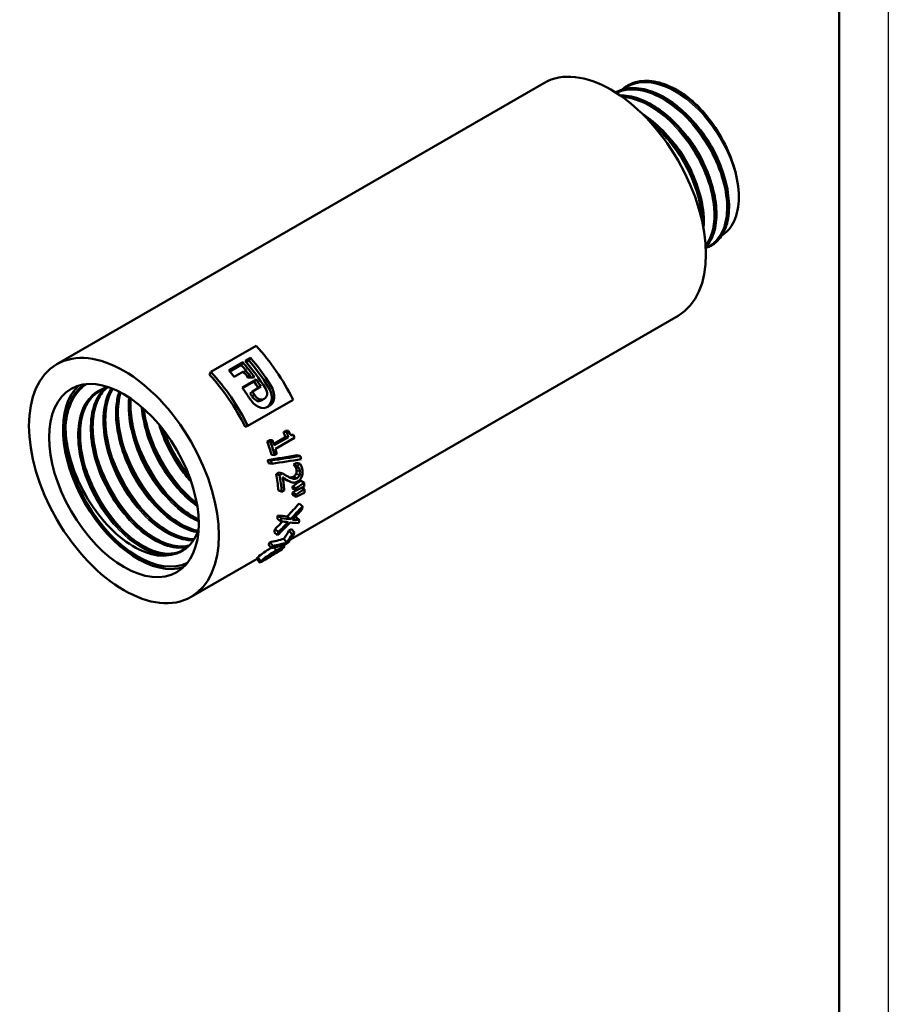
# Model space of a CAD drawing. Header units: millimetres. Extents: x -134 to 755, y -69 to 356.
# Tile 5 of 11: x 122 to 210, y 62 to 162. Entities that reach past the tile are written whole.
import ezdxf

# ---------------------------------------------------------------- set-up
doc = ezdxf.new("R2010")
doc.units = ezdxf.units.MM
for name, color, linetype, lineweight in [('Видимые тонкие (ГОСТ)', 7, 'Continuous', 35), ('Видимый контур (ГОСТ)', 7, 'Continuous', 50), ('Кромка (ГОСТ)', 7, 'Continuous', 50)]:
    doc.layers.add(name, color=color, linetype=linetype, lineweight=lineweight)

# ---------------------------------------------------------------- blocks, each defined once
blk = doc.blocks.new('Рамки ГОСТ_ граница 297x210')
at = {"layer": 'Кромка (ГОСТ)', "lineweight": 25}
blk.add_line((210, 297), (210, 0), dxfattribs=at)
at = {"layer": 'Кромка (ГОСТ)'}
blk.add_line((205, 5), (205, 292), dxfattribs=at)

msp = doc.modelspace()

# ---------------------------------------------------------------- linework, layer by layer
at = {"layer": 'Видимые тонкие (ГОСТ)'}
for p, q in [((146.979, 125.07), (147.211, 125.243)), ((145.33, 124.103), (145.563, 124.276)), ((146.808, 122.962), (147.023, 123.058)), ((149.811, 116.231), (150.161, 116.088)), ((149.856, 116.606), (150.204, 116.475)), ((149.555, 115.944), (149.905, 115.797)), ((147.567, 108.716), (147.776, 108.432)), ((147.739, 108.322), (147.81, 108.212)), ((148.203, 108.572), (148.24, 108.517)), ((145.956, 107.771), (146.235, 107.359)), ((146.468, 107.492), (146.494, 107.452)), ((147.028, 107.901), (147.099, 107.791))]:
    msp.add_line(p, q, dxfattribs=at)
for points, knots in [([(194.61, 146.217), (194.139, 148.271), (193.026, 150.49), (191.561, 152.26), (190.097, 154.029), (188.297, 155.329), (186.637, 155.797), (185.261, 156.185), (183.994, 155.996), (183.062, 155.284)], [8.11048, 8.11048, 8.11048, 8.11048, 8.8815114, 8.8815114, 8.8815114, 9.65231, 9.65231, 9.65231, 10.291803, 10.291803, 10.291803, 10.291803]), ([(191.442, 139.247), (191.829, 139.389), (192.176, 139.609), (192.47, 139.908), (193.393, 140.846), (193.776, 142.54), (193.502, 144.522), (193.227, 146.504), (192.297, 148.75), (190.95, 150.641), (189.566, 152.586), (187.756, 154.131), (186.023, 154.826), (184.68, 155.365), (183.395, 155.388), (182.38, 154.912)], [13.2584405, 13.2584405, 13.2584405, 13.2584405, 13.5030153, 13.5030153, 13.5030153, 14.2725393, 14.2725393, 14.2725393, 15.0418712, 15.0418712, 15.0418712, 15.8327913, 15.8327913, 15.8327913, 16.4458727, 16.4458727, 16.4458727, 16.4458727]), ([(191.43, 139.452), (192.1, 140.334), (192.409, 141.684), (192.275, 143.263), (192.111, 145.204), (191.279, 147.467), (189.992, 149.423), (188.707, 151.378), (186.982, 153.003), (185.277, 153.844), (184.489, 154.233), (183.708, 154.452), (182.98, 154.499)], [19.8586559, 19.8586559, 19.8586559, 19.8586559, 20.4878091, 20.4878091, 20.4878091, 21.2614037, 21.2614037, 21.2614037, 22.0344232, 22.0344232, 22.0344232, 22.3918897, 22.3918897, 22.3918897, 22.3918897]), ([(193.357, 146.294), (193.153, 147.131), (192.835, 147.997), (192.414, 148.839), (191.745, 150.175), (190.82, 151.435), (189.787, 152.433)], [8.12549654, 8.12549654, 8.12549654, 8.12549654, 8.48563642, 8.48563642, 8.48563642, 9.05765388, 9.05765388, 9.05765388, 9.05765388]), ([(191.014, 142.161), (190.934, 143.902), (190.301, 145.944), (189.244, 147.806), (188.355, 149.371), (187.173, 150.794), (185.898, 151.848)], [26.7226081, 26.7226081, 26.7226081, 26.7226081, 27.4314625, 27.4314625, 27.4314625, 28.0272323, 28.0272323, 28.0272323, 28.0272323]), ([(192.073, 145.556), (191.78, 146.741), (191.259, 147.985), (190.554, 149.131), (189.97, 150.081), (189.264, 150.957), (188.5, 151.691)], [14.40927018, 14.40927018, 14.40927018, 14.40927018, 14.91886826, 14.91886826, 14.91886826, 15.34124552, 15.34124552, 15.34124552, 15.34124552]), ([(190.791, 144.814), (190.425, 146.292), (189.695, 147.861), (188.718, 149.219), (188.261, 149.852), (187.753, 150.436), (187.217, 150.95)], [20.69245549, 20.69245549, 20.69245549, 20.69245549, 21.32798654, 21.32798654, 21.32798654, 21.62443082, 21.62443082, 21.62443082, 21.62443082]), ([(128.531, 125.329), (127.86, 124.893), (127.318, 124.242), (126.952, 123.408), (126.617, 122.646), (126.425, 121.738), (126.387, 120.738)], [82.49821775, 82.49821775, 82.49821775, 82.49821775, 82.88325573, 82.88325573, 82.88325573, 83.23529229, 83.23529229, 83.23529229, 83.23529229]), ([(130.677, 125.051), (129.676, 124.822), (128.85, 124.193), (128.321, 123.228), (127.566, 121.847), (127.428, 119.793), (127.931, 117.617), (128.431, 115.453), (129.559, 113.192), (130.995, 111.437), (132.433, 109.68), (134.164, 108.45), (135.705, 108.072), (136.113, 107.972), (136.507, 107.93), (136.88, 107.945)], [82.2803152, 82.2803152, 82.2803152, 82.2803152, 82.8192992, 82.8192992, 82.8192992, 83.5900275, 83.5900275, 83.5900275, 84.3567921, 84.3567921, 84.3567921, 85.124462, 85.124462, 85.124462, 85.3275875, 85.3275875, 85.3275875, 85.3275875]), ([(130.266, 124.854), (129.874, 124.46), (129.557, 123.962), (129.331, 123.373), (128.74, 121.827), (128.788, 119.673), (129.448, 117.486), (130.107, 115.301), (131.369, 113.109), (132.877, 111.495), (134.383, 109.882), (136.118, 108.863), (137.598, 108.706), (138.001, 108.663), (138.384, 108.684), (138.739, 108.766)], [76.3476127, 76.3476127, 76.3476127, 76.3476127, 76.6406478, 76.6406478, 76.6406478, 77.4094628, 77.4094628, 77.4094628, 78.1773124, 78.1773124, 78.1773124, 78.9442894, 78.9442894, 78.9442894, 79.1529583, 79.1529583, 79.1529583, 79.1529583]), ([(131.025, 124.93), (130.749, 124.494), (130.537, 123.983), (130.398, 123.41), (129.986, 121.708), (130.229, 119.47), (131.048, 117.295), (131.867, 115.121), (133.251, 113.033), (134.812, 111.588), (136.315, 110.196), (137.965, 109.414), (139.335, 109.425)], [70.2100235, 70.2100235, 70.2100235, 70.2100235, 70.468299, 70.468299, 70.468299, 71.2355829, 71.2355829, 71.2355829, 72.0024484, 72.0024484, 72.0024484, 72.7408094, 72.7408094, 72.7408094, 72.7408094]), ([(131.809, 124.587), (131.675, 124.18), (131.581, 123.738), (131.529, 123.265), (131.325, 121.394), (131.796, 119.074), (132.799, 116.929), (133.802, 114.787), (135.323, 112.845), (136.934, 111.624), (137.89, 110.9), (138.871, 110.435), (139.778, 110.255)], [64.1173431, 64.1173431, 64.1173431, 64.1173431, 64.3121753, 64.3121753, 64.3121753, 65.0836464, 65.0836464, 65.0836464, 65.8545111, 65.8545111, 65.8545111, 66.311928, 66.311928, 66.311928, 66.311928]), ([(132.814, 124.008), (132.793, 123.821), (132.779, 123.628), (132.771, 123.432), (132.697, 121.49), (133.291, 119.164), (134.379, 117.072), (135.466, 114.981), (137.035, 113.148), (138.646, 112.059), (139.069, 111.774), (139.494, 111.54), (139.912, 111.361)], [58.0286587, 58.0286587, 58.0286587, 58.0286587, 58.1062691, 58.1062691, 58.1062691, 58.8728836, 58.8728836, 58.8728836, 59.6393046, 59.6393046, 59.6393046, 59.8405091, 59.8405091, 59.8405091, 59.8405091]), ([(134.08, 123.056), (134.08, 123.056), (134.08, 123.055), (134.08, 123.054), (134.244, 120.987), (135.071, 118.647), (136.325, 116.661), (137.3, 115.117), (138.523, 113.799), (139.776, 112.911)], [51.9654058, 51.9654058, 51.9654058, 51.9654058, 51.9657014, 51.9657014, 51.9657014, 52.73407, 52.73407, 52.73407, 53.3315186, 53.3315186, 53.3315186, 53.3315186]), ([(134.639, 121.186), (134.92, 120.213), (135.302, 119.234), (135.774, 118.292), (136.551, 116.741), (137.566, 115.301), (138.684, 114.131)], [45.9709667, 45.9709667, 45.9709667, 45.9709667, 46.27548756, 46.27548756, 46.27548756, 46.77686928, 46.77686928, 46.77686928, 46.77686928]), ([(135.847, 121.274), (136.351, 119.581), (137.205, 117.871), (138.273, 116.434), (138.564, 116.042), (138.87, 115.672), (139.186, 115.326)], [45.98405503, 45.98405503, 45.98405503, 45.98405503, 46.579925, 46.579925, 46.579925, 46.74228244, 46.74228244, 46.74228244, 46.74228244]), ([(133.35, 120.445), (134.031, 118.093), (135.341, 115.709), (136.939, 113.887), (137.09, 113.715), (137.243, 113.548), (137.398, 113.387)], [52.25415201, 52.25415201, 52.25415201, 52.25415201, 52.99054088, 52.99054088, 52.99054088, 53.06005459, 53.06005459, 53.06005459, 53.06005459]), ([(136.35, 120.654), (136.92, 119.162), (137.714, 117.699), (138.658, 116.424), (138.741, 116.312), (138.825, 116.201), (138.91, 116.092)], [39.82082784, 39.82082784, 39.82082784, 39.82082784, 40.28919079, 40.28919079, 40.28919079, 40.33032155, 40.33032155, 40.33032155, 40.33032155]), ([(132.071, 119.704), (132.448, 118.404), (133.006, 117.092), (133.709, 115.874), (134.399, 114.679), (135.225, 113.58), (136.116, 112.65)], [58.53733731, 58.53733731, 58.53733731, 58.53733731, 58.9441944, 58.9441944, 58.9441944, 59.3432399, 59.3432399, 59.3432399, 59.3432399]), ([(129.5, 118.222), (130.038, 116.379), (130.946, 114.512), (132.091, 112.917), (132.545, 112.285), (133.035, 111.697), (133.547, 111.166)], [71.10370793, 71.10370793, 71.10370793, 71.10370793, 71.68077149, 71.68077149, 71.68077149, 71.90961051, 71.90961051, 71.90961051, 71.90961051]), ([(130.783, 118.962), (130.9, 118.557), (131.034, 118.15), (131.187, 117.745), (132.002, 115.58), (133.316, 113.487), (134.83, 111.903)], [64.82052262, 64.82052262, 64.82052262, 64.82052262, 64.94751524, 64.94751524, 64.94751524, 65.62642521, 65.62642521, 65.62642521, 65.62642521]), ([(128.218, 117.479), (128.465, 116.62), (128.792, 115.755), (129.191, 114.916), (129.988, 113.241), (131.066, 111.677), (132.263, 110.423)], [77.38689323, 77.38689323, 77.38689323, 77.38689323, 77.65588109, 77.65588109, 77.65588109, 78.19279582, 78.19279582, 78.19279582, 78.19279582])]:
    msp.add_open_spline(points, degree=3, knots=knots, dxfattribs=at)
msp.add_open_spline([(128.028, 125.1), (127.789, 124.904), (127.57, 124.677), (127.375, 124.421)], degree=3, dxfattribs=at)
at = {"layer": 'Видимый контур (ГОСТ)'}
for p, q in [((125.489, 127.361), (174.986, 155.938)), ((183.488, 155.673), (183.5, 155.68)), ((192.016, 139.42), (192.028, 139.427)), ((149.242, 109.551), (188.636, 132.296)), ((141.159, 126.578), (145.755, 129.232)), ((142.979, 126.744), (144.391, 127.559)), ((144.231, 127.288), (143.081, 126.624)), ((144.231, 127.288), (144.391, 127.559)), ((144.641, 127.703), (145.174, 128.011)), ((145.013, 127.74), (144.742, 127.584)), ((145.013, 127.74), (145.174, 128.011)), ((141.017, 126.286), (141.159, 126.578)), ((144.462, 126.62), (143.526, 126.08)), ((144.337, 124.996), (145.749, 125.811)), ((145.54, 125.602), (144.381, 124.933)), ((146.242, 125.083), (145.369, 124.579)), ((145.54, 125.602), (145.749, 125.811)), ((145.143, 124.395), (145.369, 124.579)), ((149.507, 123.759), (144.911, 121.105)), ((146.33, 123.702), (146.579, 123.848)), ((144.636, 121.007), (144.911, 121.105)), ((148.532, 120.467), (148.729, 120.58)), ((148.532, 120.467), (148.842, 120.483)), ((148.729, 120.58), (149.039, 120.597)), ((148.842, 120.483), (149.039, 120.597)), ((149.281, 120.178), (149.552, 120.175)), ((146.867, 119.506), (147.087, 119.633)), ((146.867, 119.506), (147.178, 119.522)), ((147.087, 119.633), (147.398, 119.649)), ((147.178, 119.522), (147.398, 119.649)), ((147.531, 119.28), (148.712, 119.962)), ((147.585, 119.126), (149.029, 119.96)), ((149.651, 119.875), (147.709, 118.754)), ((148.712, 119.962), (149.029, 119.96)), ((147.32, 118.149), (147.647, 118.116)), ((147.867, 118.243), (147.647, 118.116)), ((149.917, 118.112), (150.256, 118.03)), ((146.928, 117.616), (147.258, 117.573)), ((147.014, 117.302), (147.346, 117.248)), ((149.564, 117.16), (149.871, 117.337)), ((149.564, 117.16), (149.908, 117.053)), ((149.567, 117.14), (149.912, 117.033)), ((149.871, 117.337), (150.215, 117.231)), ((149.908, 117.053), (150.215, 117.231)), ((147.789, 116.199), (148.095, 116.375)), ((147.789, 116.199), (148.133, 116.094)), ((148.095, 116.375), (148.439, 116.271)), ((148.133, 116.094), (148.439, 116.271)), ((149.731, 116.947), (150.077, 116.83)), ((148.756, 115.622), (149.106, 115.479)), ((150.281, 115.507), (150.633, 115.33)), ((148.006, 114.561), (148.358, 114.396)), ((148.607, 114.54), (148.358, 114.396)), ((149.446, 114.948), (149.799, 114.768)), ((149.455, 114.724), (149.808, 114.535)), ((149.461, 114.091), (149.814, 113.88)), ((149.462, 114.31), (149.816, 114.107)), ((150.389, 114.816), (150.654, 114.666)), ((150.108, 113.21), (150.458, 112.951)), ((147.908, 111.663), (148.257, 111.392)), ((147.956, 111.988), (148.306, 111.729)), ((148.916, 111.9), (149.262, 111.615)), ((149.821, 111.835), (150.161, 111.526)), ((147.575, 110.303), (147.911, 109.982)), ((147.671, 110.609), (148.011, 110.3)), ((149.085, 110.464), (149.339, 110.61)), ((149.085, 110.464), (149.407, 110.109)), ((149.339, 110.61), (149.661, 110.255)), ((149.407, 110.109), (149.661, 110.255)), ((147.13, 109.263), (147.45, 108.904)), ((148.568, 109.626), (148.871, 109.241)), ((148.984, 109.208), (148.661, 109.022)), ((146.995, 109.022), (147.31, 108.655)), ((139.139, 103.718), (145.857, 107.597))]:
    msp.add_line(p, q, dxfattribs=at)
for centre, major_axis, start_param, end_param in [((181.811, 144.117), (-6.825, 11.821), 3.1415927, 6.2831853), ((188.363, 147.9), (-4.585, 7.941), 4.8632545, 4.922002), ((141.731, 120.977), (7.075, -12.254), 1.4661337, 1.9423241), ((139.847, 119.889), (-6.825, 11.821), 4.9044222, 5.0263984), ((139.847, 119.889), (7.075, -12.254), 1.7447752, 1.8848057), ((140.097, 120.033), (-7.075, 12.254), 4.7789973, 5.0263984), ((140.63, 120.341), (-6.825, 11.821), 4.77994, 5.0263984), ((140.63, 120.341), (7.075, -12.254), 1.6383474, 1.8848057), ((137.135, 118.323), (-6.825, 11.821), 4.6077263, 5.0839168), ((137.135, 118.323), (-7.075, 12.254), 4.6077263, 5.0839168), ((138.435, 119.074), (-7.075, 12.254), 4.96393, 5.0263984), ((139.37, 119.614), (-7.075, 12.254), 4.9073363, 4.96393), ((133.728, 116.356), (5.375, -9.31), 3.2735299, 6.1512481), ((133.728, 116.356), (5.237, -9.072), 3.1781058, 6.2466722), ((133.728, 116.356), (5.237, -9.072), 3.1781058, 6.2466722), ((139.847, 119.889), (-6.825, 11.821), 4.8078256, 4.8669309), ((139.847, 119.889), (7.075, -12.254), 1.6628509, 1.7253383), ((138.435, 119.074), (-7.075, 12.254), 4.7812572, 4.8669309), ((138.974, 119.385), (-6.825, 11.821), 4.7789973, 4.8044435), ((138.974, 119.385), (7.075, -12.254), 1.6374047, 1.6628509), ((140.062, 120.013), (-6.825, 11.821), 4.386527, 4.4270606), ((140.062, 120.013), (-7.075, 12.254), 4.386527, 4.4270606), ((140.559, 120.3), (7.075, -12.254), 1.2161628, 1.2393248), ((138.397, 119.052), (-6.825, 11.821), 4.3181266, 4.4270606), ((138.397, 119.052), (-7.075, 12.254), 4.3181266, 4.4270606), ((138.617, 119.179), (7.075, -12.254), 1.2449344, 1.285468), ((138.617, 119.179), (7.075, -12.254), 1.1765339, 1.2161628), ((137.929, 118.782), (-6.825, 11.821), 4.2716215, 4.296955), ((137.929, 118.782), (-7.075, 12.254), 4.2716215, 4.296955), ((140.161, 120.07), (-6.825, 11.821), 4.1532779, 4.1549065), ((140.649, 120.352), (7.075, -12.254), 1.0426283, 1.0683237), ((138.397, 119.052), (-6.825, 11.821), 4.0219056, 4.1596113), ((138.397, 119.052), (-7.075, 12.254), 4.0219056, 4.1596113), ((140.161, 120.07), (-7.075, 12.254), 4.1532779, 4.1549065), ((138.647, 119.196), (7.075, -12.254), 0.8803129, 0.9899708), ((140.649, 120.352), (7.075, -12.254), 0.8169792, 0.8497318), ((139.81, 119.868), (-6.825, 11.821), 3.9650862, 3.9848101), ((139.81, 119.868), (-6.825, 11.821), 3.9086287, 3.9283526), ((139.81, 119.868), (-7.075, 12.254), 3.9650862, 3.9848101), ((139.81, 119.868), (-7.075, 12.254), 3.9086287, 3.9283526), ((140.649, 120.352), (7.075, -12.254), 0.7605217, 0.7932743), ((140.552, 120.296), (7.075, -12.254), 0.6101493, 0.6441685), ((138.397, 119.052), (-6.825, 11.821), 3.7559039, 3.7879326), ((138.397, 119.052), (-7.075, 12.254), 3.7559039, 3.7879326), ((140.552, 120.296), (7.075, -12.254), 0.4706341, 0.5026628), ((138.397, 119.052), (-6.825, 11.821), 3.6122267, 3.646246), ((138.397, 119.052), (-7.075, 12.254), 3.6122267, 3.646246), ((140.299, 120.15), (6.825, -11.821), 0.2433564, 0.3586238), ((140.299, 120.15), (7.075, -12.254), 0.2433564, 0.3586238), ((140.552, 120.296), (7.075, -12.254), 0.2169372, 0.3586238), ((133.728, 116.356), (4.565, -7.907), 0.2160321, 0.2747793), ((138.397, 119.052), (6.825, -11.821), 0.3135664, 0.3454142), ((138.397, 119.052), (7.075, -12.254), 0.3135664, 0.3454142)]:
    msp.add_ellipse(centre, major_axis=major_axis, ratio=0.5773503, start_param=start_param, end_param=end_param, dxfattribs=at)
for major_axis in [(-6.825, 11.821), (-5.375, 9.31)]:
    msp.add_ellipse((132.314, 115.539), major_axis=major_axis, ratio=0.5773503, dxfattribs=at)
for points, knots in [([(183.337, 155.573), (183.73, 155.832), (184.175, 156.008), (184.659, 156.088), (186.121, 156.331), (187.934, 155.709), (189.617, 154.4), (190.548, 153.677), (191.436, 152.752), (192.207, 151.71)], [-10.2430742, -10.2430742, -10.2430742, -10.2430742, -9.98754, -9.98754, -9.98754, -9.2164091, -9.2164091, -9.2164091, -8.7902453, -8.7902453, -8.7902453, -8.7902453]), ([(191.894, 152.141), (190.447, 153.961), (188.644, 155.333), (186.961, 155.876), (185.664, 156.294), (184.45, 156.216), (183.502, 155.677)], [2.5658075, 2.5658075, 2.5658075, 2.5658075, 3.334851, 3.334851, 3.334851, 3.9269908, 3.9269908, 3.9269908, 3.9269908]), ([(183.66, 155.767), (184.195, 156.038), (184.812, 156.171), (186.11, 156.148), (186.805, 155.995), (188.213, 155.427), (188.945, 154.999), (189.802, 154.342), (189.958, 154.216), (190.112, 154.085)], [0, 0, 0, 0, 0.28854717, 0.28854717, 0.57456741, 0.57456741, 0.86699647, 0.86699647, 0.93267759, 0.93267759, 0.93267759, 0.93267759]), ([(192.027, 139.429), (192.185, 139.519), (192.335, 139.625), (192.474, 139.746), (193.461, 140.609), (193.924, 142.249), (193.721, 144.213), (193.519, 146.177), (192.654, 148.444), (191.347, 150.391), (190.04, 152.338), (188.305, 153.943), (186.596, 154.764), (185, 155.532), (183.445, 155.605), (182.283, 154.976)], [7.0685835, 7.0685835, 7.0685835, 7.0685835, 7.1767305, 7.1767305, 7.1767305, 7.9444791, 7.9444791, 7.9444791, 8.7120321, 8.7120321, 8.7120321, 9.479395, 9.479395, 9.479395, 10.1963274, 10.1963274, 10.1963274, 10.1963274]), ([(182.287, 154.969), (182.817, 155.258), (183.426, 155.407), (184.088, 155.4), (185.642, 155.383), (187.472, 154.504), (189.097, 153.011), (190.721, 151.52), (192.121, 149.432), (192.935, 147.321), (193.755, 145.19), (193.968, 143.061), (193.53, 141.527), (193.236, 140.503), (192.655, 139.752), (191.878, 139.353)], [-16.476972, -16.476972, -16.476972, -16.476972, -16.1494792, -16.1494792, -16.1494792, -15.3811969, -15.3811969, -15.3811969, -14.6137227, -14.6137227, -14.6137227, -13.8392353, -13.8392353, -13.8392353, -13.3216781, -13.3216781, -13.3216781, -13.3216781]), ([(182.376, 155.026), (182.911, 155.296), (183.528, 155.43), (184.825, 155.407), (185.52, 155.254), (186.929, 154.685), (187.661, 154.257), (188.447, 153.655), (188.533, 153.587), (188.875, 153.309), (189.129, 153.084), (190.057, 152.197), (190.703, 151.435), (191.823, 149.824), (192.313, 148.955), (193.092, 147.21), (193.39, 146.312), (193.763, 144.598), (193.841, 143.761), (193.771, 142.249), (193.62, 141.555), (193.107, 140.401), (192.738, 139.925), (192.242, 139.564), (192.2, 139.535), (192.157, 139.507)], [0, 0, 0, 0, 0.2885472, 0.2885472, 0.5745674, 0.5745674, 0.8669965, 0.8669965, 0.9030885, 0.9030885, 1.0115324, 1.0115324, 1.3090518, 1.3090518, 1.6014274, 1.6014274, 1.8937369, 1.8937369, 2.1864767, 2.1864767, 2.4801337, 2.4801337, 2.7731743, 2.7731743, 2.7997323, 2.7997323, 2.7997323, 2.7997323]), ([(182.736, 154.677), (182.789, 154.678), (182.842, 154.678), (183.541, 154.666), (184.236, 154.512), (185.645, 153.944), (186.377, 153.516), (187.778, 152.441), (188.465, 151.781), (189.707, 150.318), (190.278, 149.498), (191.236, 147.804), (191.636, 146.909), (192.22, 145.157), (192.412, 144.278), (192.567, 142.644), (192.532, 141.868), (192.24, 140.514), (191.978, 139.92), (191.562, 139.385), (191.504, 139.316), (191.444, 139.251)], [0.2648541, 0.2648541, 0.2648541, 0.2648541, 0.2885472, 0.2885472, 0.5745674, 0.5745674, 0.8669965, 0.8669965, 1.1606228, 1.1606228, 1.453481, 1.453481, 1.7458163, 1.7458163, 2.0382542, 2.0382542, 2.3314306, 2.3314306, 2.6252849, 2.6252849, 2.6703654, 2.6703654, 2.6703654, 2.6703654]), ([(191.442, 139.259), (192.145, 140.05), (192.522, 141.29), (192.483, 142.779), (192.433, 144.674), (191.708, 146.949), (190.493, 148.972), (189.279, 150.994), (187.589, 152.741), (185.869, 153.729), (184.798, 154.344), (183.722, 154.66), (182.754, 154.659)], [13.5290315, 13.5290315, 13.5290315, 13.5290315, 14.1355687, 14.1355687, 14.1355687, 14.9077051, 14.9077051, 14.9077051, 15.6792497, 15.6792497, 15.6792497, 16.1601194, 16.1601194, 16.1601194, 16.1601194]), ([(182.762, 154.658), (182.946, 154.658), (183.133, 154.647), (183.324, 154.623), (184.931, 154.426), (186.762, 153.375), (188.336, 151.763), (189.974, 150.083), (191.314, 147.815), (191.978, 145.627), (192.623, 143.506), (192.628, 141.488), (192.007, 140.137), (191.854, 139.804), (191.664, 139.513), (191.441, 139.266)], [-22.4396629, -22.4396629, -22.4396629, -22.4396629, -22.3484707, -22.3484707, -22.3484707, -21.580807, -21.580807, -21.580807, -20.7813969, -20.7813969, -20.7813969, -20.0062841, -20.0062841, -20.0062841, -19.8155629, -19.8155629, -19.8155629, -19.8155629]), ([(191.894, 152.141), (191.468, 152.706), (191.067, 153.156), (190.441, 153.795), (190.218, 153.994), (190.116, 154.081), (190.114, 154.083), (190.112, 154.085)], [-0.088933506, -0.088933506, -0.088933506, -0.088933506, -0.045690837, -0.045690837, -0.00901689, -0.00901689, -0.008283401, -0.008283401, -0.008283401, -0.008283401]), ([(185.013, 152.782), (185.275, 152.617), (185.536, 152.435), (186.494, 151.7), (187.181, 151.039), (188.423, 149.576), (188.994, 148.756), (189.952, 147.062), (190.352, 146.167), (190.936, 144.416), (191.128, 143.537), (191.256, 142.19), (191.259, 141.678), (191.215, 141.199)], [0.7598463, 0.7598463, 0.7598463, 0.7598463, 0.8669965, 0.8669965, 1.1606228, 1.1606228, 1.453481, 1.453481, 1.7458163, 1.7458163, 2.0382542, 2.0382542, 2.2282099, 2.2282099, 2.2282099, 2.2282099]), ([(191.187, 141.35), (191.291, 143.075), (190.779, 145.219), (189.763, 147.228), (188.713, 149.304), (187.136, 151.214), (185.445, 152.431), (185.357, 152.494), (185.269, 152.556), (185.18, 152.616)], [20.3228248, 20.3228248, 20.3228248, 20.3228248, 21.0654957, 21.0654957, 21.0654957, 21.8331594, 21.8331594, 21.8331594, 21.8731957, 21.8731957, 21.8731957, 21.8731957]), ([(185.225, 152.564), (186.138, 151.938), (187.029, 151.119), (187.823, 150.164), (189.305, 148.38), (190.433, 146.14), (190.915, 144.064), (191.133, 143.121), (191.217, 142.217), (191.172, 141.401)], [-28.1477158, -28.1477158, -28.1477158, -28.1477158, -27.7347167, -27.7347167, -27.7347167, -26.9637396, -26.9637396, -26.9637396, -26.6137139, -26.6137139, -26.6137139, -26.6137139]), ([(194.61, 146.217), (194.435, 147.117), (194.139, 148.054), (193.325, 149.929), (192.805, 150.856), (192.207, 151.71)], [-0.62215076, -0.62215076, -0.62215076, -0.62215076, -0.31533638, -0.31533638, 0, 0, 0, 0]), ([(193.082, 140.454), (193.403, 140.646), (193.685, 140.902), (194.34, 141.769), (194.615, 142.492), (194.853, 144.205), (194.811, 145.182), (194.61, 146.217)], [-0.90122559, -0.90122559, -0.90122559, -0.90122559, -0.70136294, -0.70136294, -0.35264054, -0.35264054, 0, 0, 0, 0]), ([(126.387, 120.738), (126.375, 121.136), (126.388, 121.778), (126.703, 123.242), (126.986, 123.896), (127.375, 124.421)], [0, 0, 0, 0, 0.14383257, 0.14383257, 0.29781746, 0.29781746, 0.29781746, 0.29781746]), ([(130.011, 124.739), (129.585, 124.525), (129.207, 124.224), (128.894, 123.837), (127.947, 122.673), (127.592, 120.754), (127.913, 118.611), (128.23, 116.498), (129.198, 114.191), (130.539, 112.314), (131.909, 110.396), (133.651, 108.948), (135.255, 108.375), (136.481, 107.936), (137.614, 108.012), (138.464, 108.558)], [82.4339031, 82.4339031, 82.4339031, 82.4339031, 82.6935183, 82.6935183, 82.6935183, 83.4762467, 83.4762467, 83.4762467, 84.2479524, 84.2479524, 84.2479524, 85.0361921, 85.0361921, 85.0361921, 85.6384841, 85.6384841, 85.6384841, 85.6384841]), ([(138.34, 108.485), (137.616, 108.073), (136.708, 107.981), (135.717, 108.242), (134.176, 108.648), (132.453, 109.906), (131.035, 111.679), (129.618, 113.453), (128.521, 115.722), (128.061, 117.873), (127.601, 120.024), (127.782, 122.034), (128.57, 123.361), (128.902, 123.921), (129.341, 124.356), (129.859, 124.655)], [-79.3238377, -79.3238377, -79.3238377, -79.3238377, -78.8274718, -78.8274718, -78.8274718, -78.0550956, -78.0550956, -78.0550956, -77.2828637, -77.2828637, -77.2828637, -76.5107746, -76.5107746, -76.5107746, -76.1848806, -76.1848806, -76.1848806, -76.1848806]), ([(129.707, 124.571), (129.208, 124.245), (128.788, 123.769), (128.182, 122.597), (127.982, 121.894), (127.816, 120.36), (127.843, 119.514), (128.109, 117.776), (128.351, 116.862), (129.018, 115.077), (129.451, 114.183), (130.45, 112.527), (131.028, 111.743), (132.253, 110.384), (132.914, 109.791), (134.231, 108.868), (134.903, 108.525), (136.166, 108.124), (136.773, 108.06), (137.635, 108.176), (137.939, 108.27), (138.216, 108.41)], [0, 0, 0, 0, 0.3065073, 0.3065073, 0.6038805, 0.6038805, 0.8946857, 0.8946857, 1.1847674, 1.1847674, 1.4756597, 1.4756597, 1.7670267, 1.7670267, 2.0582607, 2.0582607, 2.3487446, 2.3487446, 2.6384981, 2.6384981, 2.814276, 2.814276, 2.814276, 2.814276]), ([(130.532, 124.95), (130.257, 124.698), (130.015, 124.397), (129.814, 124.049), (129.041, 122.708), (128.875, 120.689), (129.349, 118.537), (129.821, 116.387), (130.925, 114.128), (132.345, 112.367), (133.763, 110.608), (135.48, 109.366), (137.013, 108.97), (137.701, 108.792), (138.348, 108.785), (138.921, 108.938)], [76.3194621, 76.3194621, 76.3194621, 76.3194621, 76.5197713, 76.5197713, 76.5197713, 77.2913517, 77.2913517, 77.2913517, 78.0618863, 78.0618863, 78.0618863, 78.8314696, 78.8314696, 78.8314696, 79.1765548, 79.1765548, 79.1765548, 79.1765548]), ([(138.927, 108.941), (138.53, 108.835), (138.096, 108.806), (137.637, 108.861), (136.158, 109.036), (134.43, 110.074), (132.938, 111.698), (131.441, 113.33), (130.2, 115.534), (129.572, 117.714), (128.946, 119.884), (128.936, 122.005), (129.557, 123.507), (129.797, 124.087), (130.131, 124.573), (130.54, 124.95)], [-72.8919793, -72.8919793, -72.8919793, -72.8919793, -72.6524187, -72.6524187, -72.6524187, -71.881155, -71.881155, -71.881155, -71.1067995, -71.1067995, -71.1067995, -70.3357995, -70.3357995, -70.3357995, -70.0375573, -70.0375573, -70.0375573, -70.0375573]), ([(130.541, 124.958), (130.237, 124.673), (129.975, 124.322), (129.466, 123.339), (129.266, 122.635), (129.1, 121.101), (129.127, 120.255), (129.393, 118.517), (129.636, 117.604), (130.302, 115.819), (130.735, 114.925), (131.734, 113.268), (132.312, 112.485), (133.537, 111.126), (134.198, 110.533), (135.515, 109.609), (136.187, 109.266), (137.45, 108.865), (138.057, 108.801), (138.71, 108.889), (138.823, 108.911), (138.934, 108.939)], [0.0972309, 0.0972309, 0.0972309, 0.0972309, 0.3065073, 0.3065073, 0.6038805, 0.6038805, 0.8946857, 0.8946857, 1.1847674, 1.1847674, 1.4756597, 1.4756597, 1.7670267, 1.7670267, 2.0582607, 2.0582607, 2.3487446, 2.3487446, 2.6384981, 2.6384981, 2.7011986, 2.7011986, 2.7011986, 2.7011986]), ([(139.434, 109.574), (138.062, 109.558), (136.404, 110.348), (134.9, 111.754), (133.352, 113.203), (131.985, 115.289), (131.185, 117.452), (130.386, 119.616), (130.165, 121.832), (130.596, 123.507), (130.727, 124.019), (130.919, 124.478), (131.164, 124.876)], [-66.4603657, -66.4603657, -66.4603657, -66.4603657, -65.7124646, -65.7124646, -65.7124646, -64.9423392, -64.9423392, -64.9423392, -64.1723329, -64.1723329, -64.1723329, -63.9371183, -63.9371183, -63.9371183, -63.9371183]), ([(131.155, 124.881), (131.023, 124.667), (130.906, 124.435), (130.806, 124.185), (130.201, 122.671), (130.227, 120.546), (130.864, 118.38), (131.5, 116.214), (132.738, 114.031), (134.227, 112.415), (135.715, 110.8), (137.437, 109.769), (138.911, 109.595), (139.088, 109.574), (139.26, 109.565), (139.429, 109.569)], [70.2184539, 70.2184539, 70.2184539, 70.2184539, 70.3453737, 70.3453737, 70.3453737, 71.11493, 71.11493, 71.11493, 71.8840471, 71.8840471, 71.8840471, 72.6527482, 72.6527482, 72.6527482, 72.7449532, 72.7449532, 72.7449532, 72.7449532]), ([(131.171, 124.877), (131.129, 124.805), (131.088, 124.732), (130.751, 124.08), (130.551, 123.377), (130.385, 121.843), (130.411, 120.997), (130.677, 119.259), (130.92, 118.345), (131.586, 116.56), (132.019, 115.666), (133.018, 114.01), (133.596, 113.226), (134.821, 111.867), (135.483, 111.274), (136.8, 110.35), (137.471, 110.007), (138.569, 109.659), (139.021, 109.586), (139.442, 109.586)], [0.2677829, 0.2677829, 0.2677829, 0.2677829, 0.3065073, 0.3065073, 0.6038805, 0.6038805, 0.8946857, 0.8946857, 1.1847674, 1.1847674, 1.4756597, 1.4756597, 1.7670267, 1.7670267, 2.0582607, 2.0582607, 2.3487446, 2.3487446, 2.5624109, 2.5624109, 2.5624109, 2.5624109]), ([(131.947, 124.518), (131.92, 124.432), (131.895, 124.344), (131.871, 124.255), (131.435, 122.574), (131.658, 120.345), (132.463, 118.171), (133.269, 115.999), (134.646, 113.907), (136.203, 112.461), (137.392, 111.356), (138.676, 110.637), (139.837, 110.398)], [64.1290798, 64.1290798, 64.1290798, 64.1290798, 64.1702905, 64.1702905, 64.1702905, 64.9442105, 64.9442105, 64.9442105, 65.7175007, 65.7175007, 65.7175007, 66.3081454, 66.3081454, 66.3081454, 66.3081454]), ([(139.839, 110.409), (138.917, 110.599), (137.92, 111.086), (136.952, 111.839), (135.365, 113.074), (133.876, 115.013), (132.906, 117.137), (131.936, 119.26), (131.495, 121.544), (131.718, 123.377), (131.767, 123.779), (131.847, 124.159), (131.957, 124.511)], [-60.0234797, -60.0234797, -60.0234797, -60.0234797, -59.5547139, -59.5547139, -59.5547139, -58.7855003, -58.7855003, -58.7855003, -58.0163941, -58.0163941, -58.0163941, -57.847701, -57.847701, -57.847701, -57.847701]), ([(131.978, 124.502), (131.872, 124.141), (131.795, 123.752), (131.669, 122.584), (131.695, 121.738), (131.962, 120), (132.204, 119.087), (132.87, 117.301), (133.303, 116.408), (134.302, 114.751), (134.88, 113.968), (136.105, 112.608), (136.767, 112.016), (138.084, 111.092), (138.756, 110.749), (139.543, 110.499), (139.697, 110.458), (139.849, 110.425)], [0.4469807, 0.4469807, 0.4469807, 0.4469807, 0.6038805, 0.6038805, 0.8946857, 0.8946857, 1.1847674, 1.1847674, 1.4756597, 1.4756597, 1.7670267, 1.7670267, 2.0582607, 2.0582607, 2.3487446, 2.3487446, 2.4201019, 2.4201019, 2.4201019, 2.4201019]), ([(132.969, 123.906), (132.815, 122.238), (133.18, 120.229), (133.984, 118.313), (134.883, 116.172), (136.321, 114.17), (137.893, 112.842), (138.555, 112.283), (139.238, 111.846), (139.907, 111.544)], [58.0448396, 58.0448396, 58.0448396, 58.0448396, 58.7324169, 58.7324169, 58.7324169, 59.5009135, 59.5009135, 59.5009135, 59.8248273, 59.8248273, 59.8248273, 59.8248273]), ([(139.907, 111.552), (139.627, 111.678), (139.344, 111.829), (139.062, 112.004), (137.46, 112.995), (135.871, 114.747), (134.738, 116.793), (133.605, 118.838), (132.942, 121.155), (132.943, 123.123), (132.943, 123.389), (132.956, 123.647), (132.98, 123.898)], [-53.5396271, -53.5396271, -53.5396271, -53.5396271, -53.4039329, -53.4039329, -53.4039329, -52.6355386, -52.6355386, -52.6355386, -51.8672402, -51.8672402, -51.8672402, -51.7636019, -51.7636019, -51.7636019, -51.7636019]), ([(133.015, 123.874), (132.959, 123.171), (132.992, 122.4), (133.246, 120.741), (133.488, 119.828), (134.155, 118.043), (134.588, 117.149), (135.586, 115.492), (136.165, 114.709), (137.389, 113.35), (138.051, 112.757), (139.107, 112.016), (139.51, 111.78), (139.906, 111.593)], [0.6304348, 0.6304348, 0.6304348, 0.6304348, 0.8946857, 0.8946857, 1.1847674, 1.1847674, 1.4756597, 1.4756597, 1.7670267, 1.7670267, 2.0582607, 2.0582607, 2.2337083, 2.2337083, 2.2337083, 2.2337083]), ([(134.266, 122.897), (134.422, 121.319), (134.945, 119.595), (135.758, 118.001), (136.77, 116.017), (138.221, 114.257), (139.737, 113.142)], [51.9890344, 51.9890344, 51.9890344, 51.9890344, 52.5767877, 52.5767877, 52.5767877, 53.3082988, 53.3082988, 53.3082988, 53.3082988]), ([(139.735, 113.163), (138.468, 114.101), (137.243, 115.478), (136.289, 117.071), (135.193, 118.901), (134.467, 120.998), (134.277, 122.886)], [-47.022682, -47.022682, -47.022682, -47.022682, -46.4109683, -46.4109683, -46.4109683, -45.7082343, -45.7082343, -45.7082343, -45.7082343]), ([(134.334, 122.835), (134.351, 122.675), (134.372, 122.513), (134.53, 121.483), (134.772, 120.569), (135.439, 118.784), (135.872, 117.891), (136.87, 116.234), (137.449, 115.45), (138.589, 114.185), (139.153, 113.664), (139.721, 113.235)], [0.8404323, 0.8404323, 0.8404323, 0.8404323, 0.8946857, 0.8946857, 1.1847674, 1.1847674, 1.4756597, 1.4756597, 1.7670267, 1.7670267, 2.0179446, 2.0179446, 2.0179446, 2.0179446]), ([(136.88, 107.945), (136.156, 107.833), (135.348, 107.94), (133.64, 108.577), (132.755, 109.11), (131.021, 110.546), (130.191, 111.443), (128.697, 113.495), (128.052, 114.634), (127.197, 116.642), (126.918, 117.482), (126.523, 119.148), (126.411, 119.965), (126.387, 120.738)], [0, 0, 0, 0, 0.3636938, 0.3636938, 0.7356364, 0.7356364, 1.1158246, 1.1158246, 1.5042549, 1.5042549, 1.7787461, 1.7787461, 2.0572325, 2.0572325, 2.0572325, 2.0572325]), ([(136.136, 120.926), (136.481, 119.874), (136.955, 118.824), (137.535, 117.849), (137.984, 117.093), (138.495, 116.386), (139.042, 115.749)], [46.03178563, 46.03178563, 46.03178563, 46.03178563, 46.405431, 46.405431, 46.405431, 46.6948934, 46.6948934, 46.6948934, 46.6948934]), ([(139.028, 115.784), (138.671, 116.2), (138.331, 116.648), (138.013, 117.12), (137.231, 118.282), (136.595, 119.586), (136.16, 120.896)], [-40.40725855, -40.40725855, -40.40725855, -40.40725855, -40.21826543, -40.21826543, -40.21826543, -39.75301517, -39.75301517, -39.75301517, -39.75301517]), ([(136.271, 120.749), (136.309, 120.639), (136.348, 120.529), (136.723, 119.526), (137.156, 118.632), (138.049, 117.151), (138.492, 116.525), (138.962, 115.957)], [1.14909566, 1.14909566, 1.14909566, 1.14909566, 1.18476738, 1.18476738, 1.47565975, 1.47565975, 1.70538165, 1.70538165, 1.70538165, 1.70538165]), ([(149.039, 120.597), (149.113, 120.399), (149.185, 120.266), (149.26, 120.196), (149.334, 120.127), (149.431, 120.12), (149.552, 120.175)], [0, 0, 0, 0, 1, 1, 1, 2, 2, 2, 2]), ([(149.731, 116.947), (149.706, 116.988), (149.678, 117.026), (149.647, 117.06), (149.615, 117.094), (149.589, 117.12), (149.567, 117.14)], [0, 0, 0, 0, 1, 1, 1, 2, 2, 2, 2]), ([(150.215, 117.231), (150.258, 117.17), (150.306, 117.079), (150.357, 116.958), (150.408, 116.837), (150.441, 116.715), (150.458, 116.593)], [0, 0, 0, 0, 1, 1, 1, 2, 2, 2, 2]), ([(148.439, 116.271), (148.551, 116.198), (148.658, 116.131), (148.759, 116.069), (148.86, 116.007), (148.963, 115.95), (149.068, 115.897)], [0, 0, 0, 0, 1, 1, 1, 2, 2, 2, 2]), ([(149.555, 115.944), (149.615, 115.979), (149.667, 116.021), (149.71, 116.07), (149.753, 116.119), (149.786, 116.173), (149.811, 116.231)], [0, 0, 0, 0, 1, 1, 1, 2, 2, 2, 2]), ([(149.856, 116.606), (149.847, 116.67), (149.832, 116.73), (149.809, 116.788), (149.786, 116.845), (149.76, 116.898), (149.731, 116.947)], [0, 0, 0, 0, 1, 1, 1, 2, 2, 2, 2]), ([(149.811, 116.231), (149.835, 116.289), (149.851, 116.35), (149.859, 116.413), (149.866, 116.475), (149.865, 116.54), (149.856, 116.606)], [0, 0, 0, 0, 1, 1, 1, 2, 2, 2, 2]), ([(149.905, 115.797), (149.966, 115.832), (150.017, 115.874), (150.06, 115.924), (150.103, 115.974), (150.136, 116.028), (150.161, 116.088)], [0, 0, 0, 0, 1, 1, 1, 2, 2, 2, 2]), ([(150.077, 116.83), (150.052, 116.873), (150.024, 116.912), (149.992, 116.948), (149.96, 116.984), (149.933, 117.012), (149.912, 117.033)], [0, 0, 0, 0, 1, 1, 1, 2, 2, 2, 2]), ([(150.458, 116.593), (150.493, 116.335), (150.462, 116.104), (150.37, 115.9), (150.277, 115.695), (150.139, 115.541), (149.957, 115.436)], [0, 0, 0, 0, 1, 1, 1, 2, 2, 2, 2]), ([(150.204, 116.475), (150.195, 116.541), (150.179, 116.604), (150.156, 116.664), (150.133, 116.724), (150.107, 116.779), (150.077, 116.83)], [0, 0, 0, 0, 1, 1, 1, 2, 2, 2, 2]), ([(150.161, 116.088), (150.185, 116.148), (150.2, 116.21), (150.208, 116.275), (150.215, 116.34), (150.214, 116.407), (150.204, 116.475)], [0, 0, 0, 0, 1, 1, 1, 2, 2, 2, 2]), ([(149.106, 115.479), (148.993, 115.537), (148.874, 115.607), (148.748, 115.689), (148.621, 115.77), (148.52, 115.837), (148.444, 115.887)], [0, 0, 0, 0, 1, 1, 1, 2, 2, 2, 2]), ([(149.068, 115.897), (149.279, 115.79), (149.44, 115.731), (149.557, 115.717), (149.674, 115.704), (149.79, 115.73), (149.905, 115.797)], [0, 0, 0, 0, 1, 1, 1, 2, 2, 2, 2]), ([(149.103, 115.879), (149.141, 115.87), (149.176, 115.864), (149.207, 115.861), (149.324, 115.85), (149.44, 115.878), (149.555, 115.944)], [0.7315678, 0.7315678, 0.7315678, 0.7315678, 1, 1, 1, 2, 2, 2, 2]), ([(149.513, 115.327), (149.446, 115.335), (149.378, 115.353), (149.31, 115.381), (149.241, 115.41), (149.173, 115.442), (149.106, 115.479)], [0, 0, 0, 0, 1, 1, 1, 2, 2, 2, 2]), ([(149.957, 115.436), (149.872, 115.387), (149.793, 115.354), (149.72, 115.338), (149.647, 115.322), (149.578, 115.318), (149.513, 115.327)], [0, 0, 0, 0, 1, 1, 1, 2, 2, 2, 2]), ([(139.165, 109.198), (138.841, 108.798), (138.452, 108.49), (137.569, 108.067), (137.164, 107.989), (136.88, 107.945)], [0.02397345, 0.02397345, 0.02397345, 0.02397345, 0.28032991, 0.28032991, 0.53014114, 0.53014114, 0.53014114, 0.53014114]), ([(145.956, 107.771), (146.103, 107.903), (146.296, 108.062), (146.544, 108.238), (146.744, 108.378), (146.984, 108.534), (147.268, 108.704)], [0, 0, 0, 0, 1, 1, 1, 1.8041808, 1.8041808, 1.8041808, 1.8041808]), ([(146.235, 107.359), (146.386, 107.496), (146.583, 107.659), (146.834, 107.836), (147.084, 108.014), (147.398, 108.214), (147.776, 108.432)], [0, 0, 0, 0, 1, 1, 1, 2, 2, 2, 2]), ([(148.479, 108.655), (148.328, 108.519), (148.118, 108.375), (147.856, 108.211), (147.593, 108.047), (147.274, 107.859), (146.899, 107.642)], [0, 0, 0, 0, 1, 1, 1, 2, 2, 2, 2]), ([(146.908, 107.824), (147.006, 107.888), (147.108, 107.952), (147.215, 108.017), (147.322, 108.081), (147.451, 108.157), (147.603, 108.244)], [-2, -2, -2, -2, -1, -1, -1, 0, 0, 0, 0]), ([(147.81, 108.212), (147.718, 108.154), (147.613, 108.091), (147.496, 108.022), (147.38, 107.953), (147.247, 107.876), (147.099, 107.791)], [-2, -2, -2, -2, -1, -1, -1, 0, 0, 0, 0]), ([(147.603, 108.244), (147.743, 108.325), (147.867, 108.395), (147.972, 108.453), (148.077, 108.511), (148.158, 108.552), (148.214, 108.577)], [-2, -2, -2, -2, -1, -1, -1, 0, 0, 0, 0]), ([(147.776, 108.432), (148.165, 108.657), (148.417, 108.783), (148.53, 108.816), (148.644, 108.848), (148.629, 108.79), (148.479, 108.655)], [0, 0, 0, 0, 1, 1, 1, 2, 2, 2, 2]), ([(148.24, 108.517), (148.189, 108.471), (148.127, 108.423), (148.056, 108.374), (147.985, 108.324), (147.903, 108.27), (147.81, 108.212)], [-2, -2, -2, -2, -1, -1, -1, 0, 0, 0, 0]), ([(148.214, 108.577), (148.271, 108.602), (148.302, 108.61), (148.308, 108.6), (148.314, 108.591), (148.291, 108.563), (148.24, 108.517)], [-2, -2, -2, -2, -1, -1, -1, 0, 0, 0, 0]), ([(146.899, 107.642), (146.512, 107.419), (146.268, 107.282), (146.163, 107.234), (146.059, 107.187), (146.085, 107.225), (146.235, 107.359)], [0, 0, 0, 0, 1, 1, 1, 2, 2, 2, 2]), ([(146.494, 107.452), (146.438, 107.424), (146.408, 107.413), (146.404, 107.42), (146.4, 107.426), (146.424, 107.452), (146.474, 107.497)], [-2, -2, -2, -2, -1, -1, -1, 0, 0, 0, 0]), ([(146.474, 107.497), (146.528, 107.545), (146.59, 107.597), (146.663, 107.652), (146.735, 107.706), (146.817, 107.763), (146.908, 107.824)], [-2, -2, -2, -2, -1, -1, -1, 0, 0, 0, 0]), ([(147.099, 107.791), (146.951, 107.705), (146.827, 107.634), (146.725, 107.577), (146.623, 107.52), (146.546, 107.478), (146.494, 107.452)], [-2, -2, -2, -2, -1, -1, -1, 0, 0, 0, 0])]:
    msp.add_open_spline(points, degree=3, knots=knots, dxfattribs=at)
for points in [[(182.891, 155.236), (183.03, 155.363), (183.178, 155.477), (183.333, 155.578)], [(191.882, 139.348), (191.744, 139.278), (191.599, 139.218), (191.448, 139.17)], [(127.375, 124.421), (127.646, 124.786), (127.966, 125.086), (128.329, 125.315)], [(145.591, 126.033), (145.375, 126.021), (145.158, 126.008), (144.941, 125.995)], [(146.783, 122.954), (147.402, 123.33), (147.556, 124.154), (146.979, 125.07)], [(147.211, 125.243), (147.818, 124.281), (147.662, 123.427), (147.023, 123.058)], [(130.781, 125.021), (130.508, 124.959), (130.249, 124.867), (130.009, 124.745)], [(146.33, 123.702), (145.97, 123.494), (145.601, 123.673), (145.33, 124.103)], [(145.563, 124.276), (145.844, 123.83), (146.219, 123.64), (146.579, 123.848)], [(146.579, 123.848), (146.93, 124.051), (146.966, 124.478), (146.685, 124.924)], [(147.023, 123.058), (146.39, 122.692), (145.619, 123.023), (145.006, 123.992)], [(146.34, 123.708), (146.337, 123.706), (146.333, 123.704), (146.33, 123.702)], [(146.928, 117.616), (147.936, 117.779), (148.932, 117.944), (149.917, 118.112)], [(147.258, 117.573), (148.269, 117.723), (149.269, 117.875), (150.256, 118.03)], [(150.325, 117.704), (149.344, 117.549), (148.351, 117.398), (147.346, 117.248)], [(148.756, 115.622), (148.662, 115.667), (148.564, 115.72), (148.461, 115.781)], [(148.895, 115.557), (148.849, 115.577), (148.802, 115.598), (148.756, 115.622)], [(149.292, 115.389), (149.16, 115.445), (149.028, 115.501), (148.895, 115.557)], [(149.446, 114.948), (149.724, 115.135), (150.002, 115.321), (150.281, 115.507)], [(149.799, 114.768), (150.077, 114.955), (150.355, 115.142), (150.633, 115.33)], [(149.462, 114.31), (149.576, 114.386), (149.69, 114.462), (149.804, 114.537)], [(150.649, 114.943), (150.369, 114.807), (150.089, 114.671), (149.808, 114.535)], [(150.651, 114.289), (150.372, 114.153), (150.093, 114.016), (149.814, 113.88)], [(149.816, 114.107), (150.095, 114.293), (150.375, 114.48), (150.654, 114.666)], [(148.916, 111.9), (149.321, 112.331), (149.719, 112.768), (150.108, 113.21)], [(149.262, 111.615), (149.669, 112.054), (150.067, 112.499), (150.458, 112.951)], [(150.405, 112.594), (150.093, 112.247), (149.776, 111.905), (149.454, 111.566)], [(147.671, 110.609), (147.927, 110.862), (148.18, 111.117), (148.43, 111.375)], [(149.198, 111.277), (148.777, 110.839), (148.348, 110.407), (147.911, 109.982)], [(147.956, 111.988), (148.284, 111.953), (148.604, 111.923), (148.916, 111.9)], [(148.011, 110.3), (148.348, 110.637), (148.68, 110.979), (149.007, 111.325)], [(149.007, 111.325), (148.762, 111.343), (148.512, 111.366), (148.257, 111.392)], [(148.306, 111.729), (148.633, 111.685), (148.952, 111.647), (149.262, 111.615)], [(150.066, 111.226), (149.785, 111.236), (149.495, 111.253), (149.198, 111.277)], [(149.454, 111.566), (149.695, 111.548), (149.93, 111.535), (150.161, 111.526)], [(149.71, 111.837), (149.747, 111.837), (149.784, 111.836), (149.821, 111.835)], [(139.897, 110.561), (139.758, 110.152), (139.579, 109.784), (139.36, 109.461)], [(147.13, 109.263), (147.624, 109.367), (148.103, 109.487), (148.568, 109.626)], [(147.45, 108.904), (147.939, 108.999), (148.412, 109.11), (148.871, 109.241)], [(138.466, 108.554), (138.602, 108.643), (138.73, 108.744), (138.85, 108.858)], [(148.661, 109.022), (148.224, 108.883), (147.774, 108.761), (147.31, 108.655)], [(148.494, 108.969), (148.53, 108.918), (148.566, 108.867), (148.602, 108.816)], [(145.831, 107.637), (145.824, 107.647), (145.867, 107.691), (145.956, 107.771)], [(146.101, 107.217), (146.011, 107.357), (145.921, 107.497), (145.83, 107.637)]]:
    msp.add_open_spline(points, degree=3, dxfattribs=at)

# ---------------------------------------------------------------- block references
msp.add_blockref('Рамки ГОСТ_ граница 297x210', (0, 0))

doc.saveas('drawing.dxf')
